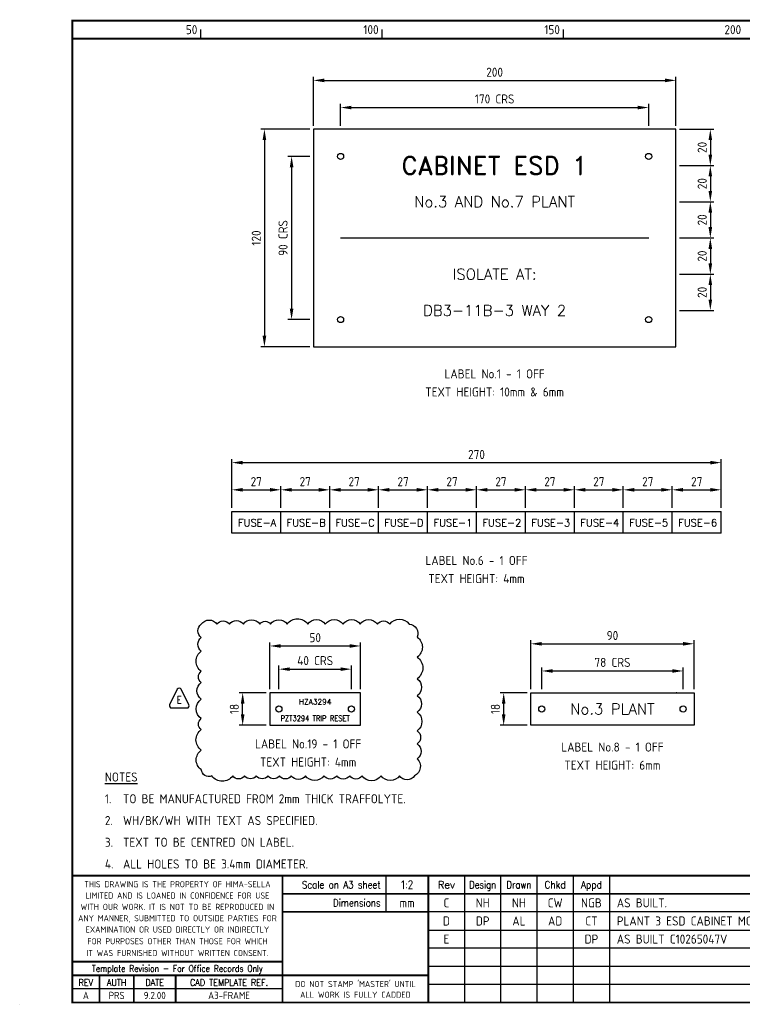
# Model space of a CAD drawing. Extents: x 0 to 817, y 0 to 551.
# Tile 1 of 2: x 0 to 399, y 0 to 544. Entities that reach past the tile are written whole.
import ezdxf
from ezdxf.enums import TextEntityAlignment as Align

# ---------------------------------------------------------------- set-up
doc = ezdxf.new("R2010")
doc.units = 0
doc.header["$LTSCALE"] = 0.25
doc.header["$MEASUREMENT"] = 0
doc.header["$PDSIZE"] = 1
doc.layers.get('0').update_dxf_attribs({"color": 41, "linetype": 'CONTINUOUS'})
doc.layers.get('DEFPOINTS').update_dxf_attribs({"linetype": 'CONTINUOUS'})
for name, color, linetype in [('00-DRG_FRAME', 12, 'CONTINUOUS'), ('03-DIM', 3, 'CONTINUOUS'), ('Text', 2, 'CONTINUOUS')]:
    doc.layers.add(name, color=color, linetype=linetype)
doc.styles.add('ISO', font='iso.shx')
doc.styles.add('ROMAND', font='ROMAND')
doc.styles.add('ROMANS', font='romans.shx', dxfattribs={"width": 0.8})
doc.dimstyles.get("Standard").update_dxf_attribs({"dimtxt": 0.18, "dimasz": 0.18, "dimexe": 0.18, "dimexo": 0.0625, "dimgap": 0.09, "dimtad": 0, "dimtih": 1, "dimtoh": 1, "dimdec": 4, "dimzin": 0, "dimdsep": 46, "dimtxsty": 'STANDARD', "dimcen": 0.09, "dimadec": 0, "dimazin": 0, "dimtfac": 1, "dimtdec": 4, "dimtofl": 0, "dimtmove": 0, "dimatfit": 3, "dimfxl": 1, "dimtolj": 1, "dimtzin": 0, "dimarcsym": 0})

# ---------------------------------------------------------------- blocks, each defined once
blk = doc.blocks.new('A3-REVA')
at = {"style": 'ISO'}
for tag, p in [('DESIGNED', (292, 31.75)), ('A', (117.7, 26.75)), ('DES', (127.7, 26.75)), ('DRN', (137.7, 26.75)), ('CHKD', (147.7, 26.75)), ('APPD', (157.7, 26.75)), ('DATE', (258, 26.75)), ('DRAWN', (292, 26.75)), ('CHECKED', (292, 21.75)), ('APPD', (292, 16.75)), ('DATE', (292, 11.75))]:
    blk.add_attdef(tag, text='', height=2.5, dxfattribs=at).set_placement(p, align=Align.CENTER)
blk.add_attdef('DESCRIPTION', (164.7, 26.75), '', height=2.5, dxfattribs=at)
blk = doc.blocks.new('A3-REVB')
at = {"style": 'ISO'}
for tag, p in [('B', (117.7, 21.75)), ('DES', (127.7, 21.75)), ('DRN', (137.7, 21.75)), ('CHKD', (147.7, 21.75)), ('APPD', (157.7, 21.75)), ('DATE', (258, 21.75))]:
    blk.add_attdef(tag, text='', height=2.5, dxfattribs=at).set_placement(p, align=Align.CENTER)
blk.add_attdef('DESCRIPTION', (164.7, 21.75), '', height=2.5, dxfattribs=at)
blk = doc.blocks.new('A3-CONTRACT')
at = {"style": 'ISO'}
for tag, height, p in [('SCALE', 2.5, (106.86, 31.75)), ('DIMS', 2.5, (106.86, 26.75)), ('CONTRACT', 5, (342, 3)), ('CAD-REF', 2.5, (282, 1.75))]:
    blk.add_attdef(tag, text='', height=height, dxfattribs=at).set_placement(p, align=Align.CENTER)
for tag, p in [('TITLE_2', (303.75, 16.75)), ('TITLE_3', (303.5, 11.75))]:
    blk.add_attdef(tag, p, '', height=2.5, dxfattribs=at)
blk = doc.blocks.new('*D11')
at = {"lineweight": -2, "transparency": 16777216}
for p, q in [((162, 485), (162, 512)), ((362, 485), (362, 512)), ((168, 510), (356, 510))]:
    blk.add_line(p, q, dxfattribs=at)
at = {"transparency": 16777216}
for points in [[(168, 511), (168, 509), (162, 510)], [(356, 511), (356, 509), (362, 510)]]:
    blk.add_solid(points, dxfattribs=at)
at = {"layer": 'DEFPOINTS', "color": 0, "transparency": 16777216}
for p in [(362, 510), (162, 483), (362, 483)]:
    blk.add_point(p, dxfattribs=at)
at = {"color": 2, "transparency": 16777216, "insert": (262, 514.5), "char_height": 5, "attachment_point": 5, "style": 'ISO'}
blk.add_mtext('\\A1;200', dxfattribs=at)
blk = doc.blocks.new('*D12')
at = {"lineweight": -2, "transparency": 16777216}
for p, q in [((160, 483), (133, 483)), ((135, 477), (135, 369)), ((160, 363), (133, 363))]:
    blk.add_line(p, q, dxfattribs=at)
at = {"transparency": 16777216}
for points in [[(134, 477), (136, 477), (135, 483)], [(134, 369), (136, 369), (135, 363)]]:
    blk.add_solid(points, dxfattribs=at)
at = {"layer": 'DEFPOINTS', "color": 0, "transparency": 16777216}
for p in [(162, 483), (135, 363), (162, 363)]:
    blk.add_point(p, dxfattribs=at)
at = {"color": 2, "transparency": 16777216, "insert": (130.5, 423), "char_height": 5, "attachment_point": 5, "rotation": 90, "style": 'ISO'}
blk.add_mtext('\\A1;120', dxfattribs=at)
blk = doc.blocks.new('*D13')
at = {"lineweight": -2, "transparency": 16777216}
for p, q in [((177, 485), (177, 497)), ((183, 495), (341, 495)), ((347, 485), (347, 497))]:
    blk.add_line(p, q, dxfattribs=at)
at = {"transparency": 16777216}
for points in [[(183, 496), (183, 494), (177, 495)], [(341, 496), (341, 494), (347, 495)]]:
    blk.add_solid(points, dxfattribs=at)
at = {"layer": 'DEFPOINTS', "color": 0, "transparency": 16777216}
for p in [(347, 495), (177, 483), (347, 483)]:
    blk.add_point(p, dxfattribs=at)
at = {"color": 2, "transparency": 16777216, "insert": (262, 499.73), "char_height": 5, "attachment_point": 5, "style": 'ISO'}
blk.add_mtext('\\A1;170 CRS', dxfattribs=at)
blk = doc.blocks.new('*D14')
at = {"lineweight": -2, "transparency": 16777216}
for p, q in [((160, 468), (148, 468)), ((150, 462), (150, 384)), ((160, 378), (148, 378))]:
    blk.add_line(p, q, dxfattribs=at)
at = {"transparency": 16777216}
for points in [[(149, 462), (151, 462), (150, 468)], [(149, 384), (151, 384), (150, 378)]]:
    blk.add_solid(points, dxfattribs=at)
at = {"layer": 'DEFPOINTS', "color": 0, "transparency": 16777216}
for p in [(162, 468), (150, 378), (162, 378)]:
    blk.add_point(p, dxfattribs=at)
at = {"color": 2, "transparency": 16777216, "insert": (145.27, 423), "char_height": 5, "attachment_point": 5, "rotation": 90, "style": 'ISO'}
blk.add_mtext('\\A1;90 CRS', dxfattribs=at)
blk = doc.blocks.new('*D28')
at = {"lineweight": -2, "transparency": 16777216}
for p, q in [((306, 274), (306, 286)), ((312, 284), (327, 284)), ((333, 274), (333, 286))]:
    blk.add_line(p, q, dxfattribs=at)
at = {"transparency": 16777216}
for points in [[(312, 285), (312, 283), (306, 284)], [(327, 285), (327, 283), (333, 284)]]:
    blk.add_solid(points, dxfattribs=at)
at = {"layer": 'DEFPOINTS', "color": 0, "transparency": 16777216}
for p in [(333, 284), (306, 272), (333, 272)]:
    blk.add_point(p, dxfattribs=at)
at = {"color": 2, "transparency": 16777216, "insert": (319.5, 288.5), "char_height": 5, "attachment_point": 5, "style": 'ISO'}
blk.add_mtext('\\A1;27', dxfattribs=at)
blk = doc.blocks.new('*D30')
at = {"lineweight": -2, "transparency": 16777216}
for p, q in [((117, 274), (117, 301)), ((123, 299), (381, 299)), ((387, 274), (387, 301))]:
    blk.add_line(p, q, dxfattribs=at)
at = {"transparency": 16777216}
for points in [[(123, 300), (123, 298), (117, 299)], [(381, 300), (381, 298), (387, 299)]]:
    blk.add_solid(points, dxfattribs=at)
at = {"layer": 'DEFPOINTS', "color": 0, "transparency": 16777216}
for p in [(387, 299), (117, 272), (387, 272)]:
    blk.add_point(p, dxfattribs=at)
at = {"color": 2, "transparency": 16777216, "insert": (252, 303.5), "char_height": 5, "attachment_point": 5, "style": 'ISO'}
blk.add_mtext('\\A1;270', dxfattribs=at)
blk = doc.blocks.new('*D32')
at = {"lineweight": -2, "transparency": 16777216}
for p, q in [((171, 274), (171, 286)), ((177, 284), (192, 284)), ((198, 274), (198, 286))]:
    blk.add_line(p, q, dxfattribs=at)
at = {"transparency": 16777216}
for points in [[(177, 285), (177, 283), (171, 284)], [(192, 285), (192, 283), (198, 284)]]:
    blk.add_solid(points, dxfattribs=at)
at = {"layer": 'DEFPOINTS', "color": 0, "transparency": 16777216}
for p in [(198, 284), (171, 272), (198, 272)]:
    blk.add_point(p, dxfattribs=at)
at = {"color": 2, "transparency": 16777216, "insert": (184.5, 288.5), "char_height": 5, "attachment_point": 5, "style": 'ISO'}
blk.add_mtext('\\A1;27', dxfattribs=at)
blk = doc.blocks.new('*D35')
at = {"lineweight": -2, "transparency": 16777216}
for p, q in [((117, 274), (117, 286)), ((123, 284), (138, 284)), ((144, 274), (144, 286))]:
    blk.add_line(p, q, dxfattribs=at)
at = {"transparency": 16777216}
for points in [[(123, 285), (123, 283), (117, 284)], [(138, 285), (138, 283), (144, 284)]]:
    blk.add_solid(points, dxfattribs=at)
at = {"layer": 'DEFPOINTS', "color": 0, "transparency": 16777216}
for p in [(144, 284), (117, 272), (144, 272)]:
    blk.add_point(p, dxfattribs=at)
at = {"color": 2, "transparency": 16777216, "insert": (130.5, 288.5), "char_height": 5, "attachment_point": 5, "style": 'ISO'}
blk.add_mtext('\\A1;27', dxfattribs=at)
blk = doc.blocks.new('*D36')
at = {"lineweight": -2, "transparency": 16777216}
for p, q in [((144, 274), (144, 286)), ((150, 284), (165, 284)), ((171, 274), (171, 286))]:
    blk.add_line(p, q, dxfattribs=at)
at = {"transparency": 16777216}
for points in [[(150, 285), (150, 283), (144, 284)], [(165, 285), (165, 283), (171, 284)]]:
    blk.add_solid(points, dxfattribs=at)
at = {"layer": 'DEFPOINTS', "color": 0, "transparency": 16777216}
for p in [(171, 284), (144, 272), (171, 272)]:
    blk.add_point(p, dxfattribs=at)
at = {"color": 2, "transparency": 16777216, "insert": (157.5, 288.5), "char_height": 5, "attachment_point": 5, "style": 'ISO'}
blk.add_mtext('\\A1;27', dxfattribs=at)
blk = doc.blocks.new('*D41')
at = {"lineweight": -2, "transparency": 16777216}
for p, q in [((225, 274), (225, 286)), ((231, 284), (246, 284)), ((252, 274), (252, 286))]:
    blk.add_line(p, q, dxfattribs=at)
at = {"transparency": 16777216}
for points in [[(231, 285), (231, 283), (225, 284)], [(246, 285), (246, 283), (252, 284)]]:
    blk.add_solid(points, dxfattribs=at)
at = {"layer": 'DEFPOINTS', "color": 0, "transparency": 16777216}
for p in [(252, 284), (225, 272), (252, 272)]:
    blk.add_point(p, dxfattribs=at)
at = {"color": 2, "transparency": 16777216, "insert": (238.5, 288.5), "char_height": 5, "attachment_point": 5, "style": 'ISO'}
blk.add_mtext('\\A1;27', dxfattribs=at)
blk = doc.blocks.new('*D42')
at = {"lineweight": -2, "transparency": 16777216}
for p, q in [((198, 274), (198, 286)), ((204, 284), (219, 284)), ((225, 274), (225, 286))]:
    blk.add_line(p, q, dxfattribs=at)
at = {"transparency": 16777216}
for points in [[(204, 285), (204, 283), (198, 284)], [(219, 285), (219, 283), (225, 284)]]:
    blk.add_solid(points, dxfattribs=at)
at = {"layer": 'DEFPOINTS', "color": 0, "transparency": 16777216}
for p in [(225, 284), (198, 272), (225, 272)]:
    blk.add_point(p, dxfattribs=at)
at = {"color": 2, "transparency": 16777216, "insert": (211.5, 288.5), "char_height": 5, "attachment_point": 5, "style": 'ISO'}
blk.add_mtext('\\A1;27', dxfattribs=at)
blk = doc.blocks.new('*D43')
at = {"lineweight": -2, "transparency": 16777216}
for p, q in [((279, 274), (279, 286)), ((285, 284), (300, 284)), ((306, 274), (306, 286))]:
    blk.add_line(p, q, dxfattribs=at)
at = {"transparency": 16777216}
for points in [[(285, 285), (285, 283), (279, 284)], [(300, 285), (300, 283), (306, 284)]]:
    blk.add_solid(points, dxfattribs=at)
at = {"layer": 'DEFPOINTS', "color": 0, "transparency": 16777216}
for p in [(306, 284), (279, 272), (306, 272)]:
    blk.add_point(p, dxfattribs=at)
at = {"color": 2, "transparency": 16777216, "insert": (292.5, 288.5), "char_height": 5, "attachment_point": 5, "style": 'ISO'}
blk.add_mtext('\\A1;27', dxfattribs=at)
blk = doc.blocks.new('*D44')
at = {"lineweight": -2, "transparency": 16777216}
for p, q in [((252, 274), (252, 286)), ((258, 284), (273, 284)), ((279, 274), (279, 286))]:
    blk.add_line(p, q, dxfattribs=at)
at = {"transparency": 16777216}
for points in [[(258, 285), (258, 283), (252, 284)], [(273, 285), (273, 283), (279, 284)]]:
    blk.add_solid(points, dxfattribs=at)
at = {"layer": 'DEFPOINTS', "color": 0, "transparency": 16777216}
for p in [(279, 284), (252, 272), (279, 272)]:
    blk.add_point(p, dxfattribs=at)
at = {"color": 2, "transparency": 16777216, "insert": (265.5, 288.5), "char_height": 5, "attachment_point": 5, "style": 'ISO'}
blk.add_mtext('\\A1;27', dxfattribs=at)
blk = doc.blocks.new('*D47')
at = {"lineweight": -2, "transparency": 16777216}
for p, q in [((360, 274), (360, 286)), ((366, 284), (381, 284)), ((387, 274), (387, 286))]:
    blk.add_line(p, q, dxfattribs=at)
at = {"transparency": 16777216}
for points in [[(366, 285), (366, 283), (360, 284)], [(381, 285), (381, 283), (387, 284)]]:
    blk.add_solid(points, dxfattribs=at)
at = {"layer": 'DEFPOINTS', "color": 0, "transparency": 16777216}
for p in [(387, 284), (360, 272), (387, 272)]:
    blk.add_point(p, dxfattribs=at)
at = {"color": 2, "transparency": 16777216, "insert": (373.5, 288.5), "char_height": 5, "attachment_point": 5, "style": 'ISO'}
blk.add_mtext('\\A1;27', dxfattribs=at)
blk = doc.blocks.new('*D48')
at = {"lineweight": -2, "transparency": 16777216}
for p, q in [((333, 274), (333, 286)), ((339, 284), (354, 284)), ((360, 274), (360, 286))]:
    blk.add_line(p, q, dxfattribs=at)
at = {"transparency": 16777216}
for points in [[(339, 285), (339, 283), (333, 284)], [(354, 285), (354, 283), (360, 284)]]:
    blk.add_solid(points, dxfattribs=at)
at = {"layer": 'DEFPOINTS', "color": 0, "transparency": 16777216}
for p in [(360, 284), (333, 272), (360, 272)]:
    blk.add_point(p, dxfattribs=at)
at = {"color": 2, "transparency": 16777216, "insert": (346.5, 288.5), "char_height": 5, "attachment_point": 5, "style": 'ISO'}
blk.add_mtext('\\A1;27', dxfattribs=at)
blk = doc.blocks.new('*D49')
at = {"lineweight": -2, "transparency": 16777216}
for p, q in [((364, 483), (383, 483)), ((381, 477), (381, 469)), ((364, 463), (383, 463))]:
    blk.add_line(p, q, dxfattribs=at)
at = {"transparency": 16777216}
for points in [[(380, 477), (382, 477), (381, 483)], [(380, 469), (382, 469), (381, 463)]]:
    blk.add_solid(points, dxfattribs=at)
at = {"layer": 'DEFPOINTS', "color": 0, "transparency": 16777216}
for p in [(362, 483), (362, 463), (381, 463)]:
    blk.add_point(p, dxfattribs=at)
at = {"color": 2, "transparency": 16777216, "insert": (376.5, 473), "char_height": 5, "attachment_point": 5, "rotation": 90, "style": 'ISO'}
blk.add_mtext('\\A1;20', dxfattribs=at)
blk = doc.blocks.new('*D50')
at = {"lineweight": -2, "transparency": 16777216}
for p, q in [((364, 463), (383, 463)), ((381, 457), (381, 449)), ((364, 443), (383, 443))]:
    blk.add_line(p, q, dxfattribs=at)
at = {"transparency": 16777216}
for points in [[(380, 457), (382, 457), (381, 463)], [(380, 449), (382, 449), (381, 443)]]:
    blk.add_solid(points, dxfattribs=at)
at = {"layer": 'DEFPOINTS', "color": 0, "transparency": 16777216}
for p in [(362, 463), (362, 443), (381, 443)]:
    blk.add_point(p, dxfattribs=at)
at = {"color": 2, "transparency": 16777216, "insert": (376.5, 453), "char_height": 5, "attachment_point": 5, "rotation": 90, "style": 'ISO'}
blk.add_mtext('\\A1;20', dxfattribs=at)
blk = doc.blocks.new('*D51')
at = {"lineweight": -2, "transparency": 16777216}
for p, q in [((364, 443), (383, 443)), ((381, 437), (381, 429)), ((364, 423), (383, 423))]:
    blk.add_line(p, q, dxfattribs=at)
at = {"transparency": 16777216}
for points in [[(380, 437), (382, 437), (381, 443)], [(380, 429), (382, 429), (381, 423)]]:
    blk.add_solid(points, dxfattribs=at)
at = {"layer": 'DEFPOINTS', "color": 0, "transparency": 16777216}
for p in [(362, 443), (362, 423), (381, 423)]:
    blk.add_point(p, dxfattribs=at)
at = {"color": 2, "transparency": 16777216, "insert": (376.5, 433), "char_height": 5, "attachment_point": 5, "rotation": 90, "style": 'ISO'}
blk.add_mtext('\\A1;20', dxfattribs=at)
blk = doc.blocks.new('*D52')
at = {"lineweight": -2, "transparency": 16777216}
for p, q in [((364, 423), (383, 423)), ((381, 417), (381, 409)), ((364, 403), (383, 403))]:
    blk.add_line(p, q, dxfattribs=at)
at = {"transparency": 16777216}
for points in [[(380, 417), (382, 417), (381, 423)], [(380, 409), (382, 409), (381, 403)]]:
    blk.add_solid(points, dxfattribs=at)
at = {"layer": 'DEFPOINTS', "color": 0, "transparency": 16777216}
for p in [(362, 423), (362, 403), (381, 403)]:
    blk.add_point(p, dxfattribs=at)
at = {"color": 2, "transparency": 16777216, "insert": (376.5, 413), "char_height": 5, "attachment_point": 5, "rotation": 90, "style": 'ISO'}
blk.add_mtext('\\A1;20', dxfattribs=at)
blk = doc.blocks.new('*D53')
at = {"lineweight": -2, "transparency": 16777216}
for p, q in [((364, 403), (383, 403)), ((381, 397), (381, 389)), ((364, 383), (383, 383))]:
    blk.add_line(p, q, dxfattribs=at)
at = {"transparency": 16777216}
for points in [[(380, 397), (382, 397), (381, 403)], [(380, 389), (382, 389), (381, 383)]]:
    blk.add_solid(points, dxfattribs=at)
at = {"layer": 'DEFPOINTS', "color": 0, "transparency": 16777216}
for p in [(362, 403), (362, 383), (381, 383)]:
    blk.add_point(p, dxfattribs=at)
at = {"color": 2, "transparency": 16777216, "insert": (376.5, 393), "char_height": 5, "attachment_point": 5, "rotation": 90, "style": 'ISO'}
blk.add_mtext('\\A1;20', dxfattribs=at)
blk = doc.blocks.new('*D54')
at = {"lineweight": -2, "transparency": 16777216}
for p, q in [((280, 172), (265, 172)), ((267, 160), (267, 166)), ((280, 154), (265, 154))]:
    blk.add_line(p, q, dxfattribs=at)
at = {"transparency": 16777216}
for points in [[(266, 166), (268, 166), (267, 172)], [(266, 160), (268, 160), (267, 154)]]:
    blk.add_solid(points, dxfattribs=at)
at = {"layer": 'DEFPOINTS', "color": 0, "transparency": 16777216}
for p in [(267, 172), (282, 172), (282, 154)]:
    blk.add_point(p, dxfattribs=at)
at = {"color": 2, "transparency": 16777216, "insert": (262.41, 163), "char_height": 5, "attachment_point": 5, "rotation": 90, "style": 'ISO'}
blk.add_mtext('\\A1;18', dxfattribs=at)
blk = doc.blocks.new('*D55')
at = {"lineweight": -2, "transparency": 16777216}
for p, q in [((288, 174), (288, 186)), ((366, 174), (366, 186)), ((294, 184), (360, 184))]:
    blk.add_line(p, q, dxfattribs=at)
at = {"transparency": 16777216}
for points in [[(294, 185), (294, 183), (288, 184)], [(360, 185), (360, 183), (366, 184)]]:
    blk.add_solid(points, dxfattribs=at)
at = {"layer": 'DEFPOINTS', "color": 0, "transparency": 16777216}
for p in [(366, 184), (288, 172), (366, 172)]:
    blk.add_point(p, dxfattribs=at)
at = {"color": 2, "transparency": 16777216, "insert": (327, 188.73), "char_height": 5, "attachment_point": 5, "style": 'ISO'}
blk.add_mtext('\\A1;78 CRS', dxfattribs=at)
blk = doc.blocks.new('*D56')
at = {"lineweight": -2, "transparency": 16777216}
for p, q in [((282, 174), (282, 201)), ((288, 199), (366, 199)), ((372, 174), (372, 201))]:
    blk.add_line(p, q, dxfattribs=at)
at = {"transparency": 16777216}
for points in [[(288, 200), (288, 198), (282, 199)], [(366, 200), (366, 198), (372, 199)]]:
    blk.add_solid(points, dxfattribs=at)
at = {"layer": 'DEFPOINTS', "color": 0, "transparency": 16777216}
for p in [(372, 199), (282, 172), (372, 172)]:
    blk.add_point(p, dxfattribs=at)
at = {"color": 2, "transparency": 16777216, "insert": (327, 203.56), "char_height": 5, "attachment_point": 5, "style": 'ISO'}
blk.add_mtext('\\A1;90', dxfattribs=at)
blk = doc.blocks.new('*D64')
at = {"lineweight": -2, "transparency": 16777216}
for p, q in [((143, 174), (143, 187)), ((149, 185), (177, 185)), ((183, 174), (183, 187))]:
    blk.add_line(p, q, dxfattribs=at)
at = {"transparency": 16777216}
for points in [[(149, 186), (149, 184), (143, 185)], [(177, 186), (177, 184), (183, 185)]]:
    blk.add_solid(points, dxfattribs=at)
at = {"layer": 'DEFPOINTS', "color": 0, "transparency": 16777216}
for p in [(183, 185), (143, 172), (183, 172)]:
    blk.add_point(p, dxfattribs=at)
at = {"color": 2, "transparency": 16777216, "insert": (163, 189.73), "char_height": 5, "attachment_point": 5, "style": 'ISO'}
blk.add_mtext('\\A1;40 CRS', dxfattribs=at)
blk = doc.blocks.new('*D66')
at = {"lineweight": -2, "transparency": 16777216}
for p, q in [((136, 172), (121, 172)), ((123, 160), (123, 166)), ((136, 154), (121, 154))]:
    blk.add_line(p, q, dxfattribs=at)
at = {"transparency": 16777216}
for points in [[(122, 166), (124, 166), (123, 172)], [(122, 160), (124, 160), (123, 154)]]:
    blk.add_solid(points, dxfattribs=at)
at = {"layer": 'DEFPOINTS', "color": 0, "transparency": 16777216}
for p in [(123, 172), (138, 172), (138, 154)]:
    blk.add_point(p, dxfattribs=at)
at = {"color": 2, "transparency": 16777216, "insert": (118.41, 163), "char_height": 5, "attachment_point": 5, "rotation": 90, "style": 'ISO'}
blk.add_mtext('\\A1;18', dxfattribs=at)
blk = doc.blocks.new('*D67')
at = {"lineweight": -2, "transparency": 16777216}
for p, q in [((138, 174), (138, 199.8)), ((144, 197.8), (182, 197.8)), ((188, 174), (188, 199.8))]:
    blk.add_line(p, q, dxfattribs=at)
at = {"transparency": 16777216}
for points in [[(144, 198.8), (144, 196.8), (138, 197.8)], [(182, 198.8), (182, 196.8), (188, 197.8)]]:
    blk.add_solid(points, dxfattribs=at)
at = {"layer": 'DEFPOINTS', "color": 0, "transparency": 16777216}
for p in [(188, 197.8), (138, 172), (188, 172)]:
    blk.add_point(p, dxfattribs=at)
at = {"color": 2, "transparency": 16777216, "insert": (163, 202.37), "char_height": 5, "attachment_point": 5, "style": 'ISO'}
blk.add_mtext('\\A1;50', dxfattribs=at)
blk = doc.blocks.new('*U70')
at = {"color": 6}
for p, q in [((-1.12, -0.07), (-5.35, -8.57)), ((5.35, -8.57), (1.12, -0.07)), ((-4.23, -10.37), (4.23, -10.37))]:
    blk.add_line(p, q, dxfattribs=at)
for centre, start, end in [((0, -0.63), 26.5651, 153.4349), ((-4.23, -9.12), 153.4349, 270), ((4.23, -9.12), 270, 26.5651)]:
    blk.add_arc(centre, 1.25, start, end, dxfattribs=at)
at = {"layer": 'Text', "style": 'ROMANS', "width": 0.8}
blk.add_attdef('REV', text='', height=4, dxfattribs=at).set_placement((0, -5.92), align=Align.MIDDLE_CENTER)

msp = doc.modelspace()

# ---------------------------------------------------------------- linework, layer by layer
at = {"color": 0}
for p, q in [((177, 423), (347, 423)), ((117, 272), (387, 272)), ((117, 260), (117, 272)), ((144, 260), (144, 272)), ((171, 260), (171, 272)), ((198, 260), (198, 272)), ((225, 260), (225, 272)), ((252, 260), (252, 272)), ((279, 260), (279, 272)), ((306, 260), (306, 272)), ((333, 260), (333, 272)), ((360, 260), (360, 272)), ((387, 260), (387, 272)), ((387, 260), (117, 260))]:
    msp.add_line(p, q, dxfattribs=at)
for points in [[(162, 363), (362, 363), (362, 483), (162, 483)], [(138, 154), (188, 154), (188, 172), (138, 172)], [(282, 154), (282, 172), (372, 172), (372, 154)]]:
    msp.add_lwpolyline(points, close=True, dxfattribs=at)
for centre in [(177, 468), (347, 468), (177, 378), (347, 378), (143, 163), (183, 163), (288, 163), (366, 163)]:
    msp.add_circle(centre, 1.7, dxfattribs=at)
msp.add_point((362.3, 172), dxfattribs=at)
at = {"layer": '00-DRG_FRAME'}
for p, q in [((100, 533), (100, 538)), ((200, 533), (200, 538)), ((300, 533), (300, 538)), ((202.02303, 71), (202.02303, 51)), ((245.4, 71), (245.4, 1)), ((265.4, 1), (265.4, 71)), ((285.4, 1), (285.4, 71)), ((305.4, 71), (305.4, 1)), ((325.4, 71), (325.4, 1)), ((604, 51), (225.4, 51)), ((225.4, 41), (604, 41)), ((604, 31), (225.4, 31)), ((225.4, 21), (530, 21)), ((604, 11), (225.4, 11)), ((145, 8.5), (29, 8.5)), ((0, 0), (0, 0.05))]:
    msp.add_line(p, q, dxfattribs=at)
at = {"layer": '00-DRG_FRAME', "const_width": 1}
msp.add_lwpolyline([(29, 1), (809, 1), (809, 543), (29, 543)], close=True, dxfattribs=at)
for points in [[(29, 533), (809, 533)], [(809, 71), (29, 71)], [(145, 1), (145, 71)], [(225.4, 1), (225.4, 71)], [(530, 61), (145, 61)], [(225.4, 51), (145, 51)], [(29, 23.5), (145, 23.5)], [(29, 16), (145, 16)], [(44, 1), (44, 16)], [(63, 1), (63, 16)], [(86, 1), (86, 16)], [(225.4, 16), (145, 16)]]:
    msp.add_lwpolyline(points, dxfattribs=at)
at = {"layer": '03-DIM'}
msp.add_lwpolyline([(100.18952, 209.87227, -0.52056705), (108.77138, 209.87227, -0.52056705), (115.69152, 209.87227, -0.52056705), (123.38145, 209.87227, -0.52056705), (132.41725, 209.87227, -0.52056705), (138.42384, 209.87227, -0.52056705), (147.57078, 209.87227, -0.52056705), (158.90078, 209.87227, -0.52056705), (168.58351, 209.87227, -0.52056705), (178.36695, 209.87227, -0.52056705), (187.77813, 209.87227, -0.52056705), (197.29477, 209.87227, -0.52056705), (204.19348, 209.87227, -0.52056705), (214.85549, 209.87227, -0.52056705), (219.27566, 202.66287, -0.52056705), (219.27566, 191.66302, -0.52056705), (219.27566, 179.72509, -0.52056705), (219.27566, 170.35347, -0.52056705), (219.27566, 161.2133, -0.52056705), (219.27566, 151.02848, -0.52056705), (219.27566, 143.70733, -0.52056705), (219.27566, 135.57006, -0.52056705), (217.80982, 126.1309, -0.52056705), (209.52991, 126.1309, -0.52056705), (199.38464, 126.1309, -0.52056705), (188.88066, 126.1309, -0.52056705), (182.09767, 126.1309, -0.52056705), (174.87651, 126.1309, -0.52056705), (167.81794, 126.1309, -0.52056705), (157.65931, 126.1309, -0.52056705), (149.83992, 126.1309, -0.52056705), (143.27868, 126.1309, -0.52056705), (136.93553, 126.1309, -0.52056705), (130.50192, 126.1309, -0.52056705), (124.02235, 126.1309, -0.52056705), (117.51074, 126.1309, -0.52056705), (105.97145, 126.1309, -0.52056705), (100.18952, 129.53272, -0.52056705), (100.18952, 140.30569, -0.52056705), (100.18952, 151.63001, -0.52056705), (100.18952, 157.68055, -0.52056705), (100.18952, 168.40042, -0.52056705), (100.18952, 177.60047, -0.52056705), (100.18952, 183.80024, -0.52056705), (100.18952, 194.96855, -0.52056705), (100.18952, 202.45743, -0.52056705)], format="xyb", close=True, dxfattribs=at)

# ---------------------------------------------------------------- block references
at = {"color": 0}
ref = msp.add_blockref('A3-CONTRACT', (0, 0), dxfattribs=dict(at, xscale=2, yscale=2, zscale=2))
ref.add_attrib('SCALE', '1:2', dxfattribs={"height": 5, "style": 'ISO'}).set_placement((213.72, 63.5), align=Align.CENTER)
ref.add_attrib('DIMS', 'mm', dxfattribs={"height": 5, "style": 'ISO'}).set_placement((213.72, 53.5), align=Align.CENTER)
ref.add_attrib('CAD-REF', '10265-P3-032#NH01', dxfattribs={"height": 5, "style": 'ISO'}).set_placement((566, 3.5), align=Align.CENTER)
ref.add_attrib('TITLE_2', 'ICI SYNETIX ESD SYSTEM - No.3 AND No.7 PLANTS', (607.5, 33.5), dxfattribs={"height": 5, "style": 'ISO'})
ref.add_attrib('TITLE_3', 'FISHER-ROSEMOUNT - P.O. No. 99003994', (607, 23.5), dxfattribs={"height": 5, "style": 'ISO'})
ref.add_attrib('CONTRACT', 'C10265H/P3', dxfattribs={"height": 10, "style": 'ISO'}).set_placement((684, 6), align=Align.CENTER)
ref = msp.add_blockref('A3-REVA', (0, 0), dxfattribs=dict(at, xscale=2, yscale=2, zscale=2))
ref.add_attrib('DATE', '13.04.00', dxfattribs={"height": 5, "style": 'ISO'}).set_placement((584, 23.5), align=Align.CENTER)
ref.add_attrib('APPD', 'NGB', dxfattribs={"height": 5, "style": 'ISO'}).set_placement((584, 33.5), align=Align.CENTER)
ref.add_attrib('DESIGNED', 'NH', dxfattribs={"height": 5, "style": 'ISO'}).set_placement((584, 63.5), align=Align.CENTER)
ref.add_attrib('DRAWN', 'NH', dxfattribs={"height": 5, "style": 'ISO'}).set_placement((584, 53.5), align=Align.CENTER)
ref.add_attrib('CHECKED', 'CW', dxfattribs={"height": 5, "style": 'ISO'}).set_placement((584, 43.5), align=Align.CENTER)
ref.add_attrib('A', 'C', dxfattribs={"height": 5, "style": 'ISO'}).set_placement((235.4, 53.5), align=Align.CENTER)
ref.add_attrib('DES', 'NH', dxfattribs={"height": 5, "style": 'ISO'}).set_placement((255.4, 53.5), align=Align.CENTER)
ref.add_attrib('DRN', 'NH', dxfattribs={"height": 5, "style": 'ISO'}).set_placement((275.4, 53.5), align=Align.CENTER)
ref.add_attrib('CHKD', 'CW', dxfattribs={"height": 5, "style": 'ISO'}).set_placement((295.4, 53.5), align=Align.CENTER)
ref.add_attrib('APPD', 'NGB', dxfattribs={"height": 5, "style": 'ISO'}).set_placement((315.4, 53.5), align=Align.CENTER)
ref.add_attrib('DESCRIPTION', 'AS BUILT.', (329.4, 53.5), dxfattribs={"height": 5, "style": 'ISO'})
ref.add_attrib('DATE', '06.06.00', dxfattribs={"height": 5, "style": 'ISO'}).set_placement((515, 53.5), align=Align.CENTER)
ref = msp.add_blockref('A3-REVB', (0, 0), dxfattribs=dict(at, xscale=2, yscale=2, zscale=2))
ref.add_attrib('B', 'D', dxfattribs={"height": 5, "style": 'ISO'}).set_placement((235.4, 43.5), align=Align.CENTER)
ref.add_attrib('DES', 'DP', dxfattribs={"height": 5, "style": 'ISO'}).set_placement((255.4, 43.5), align=Align.CENTER)
ref.add_attrib('DRN', 'AL', dxfattribs={"height": 5, "style": 'ISO'}).set_placement((275.4, 43.5), align=Align.CENTER)
ref.add_attrib('CHKD', 'AD', dxfattribs={"height": 5, "style": 'ISO'}).set_placement((295.4, 43.5), align=Align.CENTER)
ref.add_attrib('APPD', 'CT', dxfattribs={"height": 5, "style": 'ISO'}).set_placement((315.4, 43.5), align=Align.CENTER)
ref.add_attrib('DESCRIPTION', 'PLANT 3 ESD CABINET MODS C10265039V ', (329.4, 43.5), dxfattribs={"height": 5, "style": 'ISO'})
ref.add_attrib('DATE', '09.06.21', dxfattribs={"height": 5, "style": 'ISO'}).set_placement((515, 43.5), align=Align.CENTER)
ref = msp.add_blockref('A3-REVB', (0, -10), dxfattribs=dict(at, xscale=2, yscale=2, zscale=2))
ref.add_attrib('B', 'E', dxfattribs={"height": 5, "style": 'ISO'}).set_placement((235.4, 33.5), align=Align.CENTER)
ref.add_attrib('APPD', 'DP', dxfattribs={"height": 5, "style": 'ISO'}).set_placement((315.4, 33.5), align=Align.CENTER)
ref.add_attrib('DESCRIPTION', 'AS BUILT C10265047V', (329.4, 33.5), dxfattribs={"height": 5, "style": 'ISO'})
ref.add_attrib('DATE', '01.07.25', dxfattribs={"height": 5, "style": 'ISO'}).set_placement((515, 33.5), align=Align.CENTER)
at = {"layer": '03-DIM'}
msp.add_blockref('*U70', (88.02905, 173.94713), dxfattribs=at).add_auto_attribs({'REV': 'E'})

# ---------------------------------------------------------------- texts
at = {"color": 0}
for s, height, style, p in [('CABINET ESD 1', 10, 'ROMAND', (262, 463)), ('No.3 AND No.7 PLANT', 6, 'ROMAND', (262, 443)), ('ISOLATE AT:', 6, 'ROMAND', (262, 403)), ('DB3-11B-3 WAY 2', 6, 'ROMAND', (262, 383)), ('LABEL No.1 - 1 OFF', 5, 'ISO', (262, 348)), ('TEXT HEIGHT: 10mm & 6mm', 5, 'ISO', (262, 338)), ('FUSE-A', 4, 'ROMAND', (131, 265.8)), ('FUSE-B', 4, 'ROMAND', (158, 265.8)), ('FUSE-C', 4, 'ROMAND', (185, 265.8)), ('FUSE-D', 4, 'ROMAND', (212, 265.8)), ('FUSE-1', 4, 'ROMAND', (239, 265.8)), ('FUSE-2', 4, 'ROMAND', (266, 265.8)), ('FUSE-3', 4, 'ROMAND', (293, 265.8)), ('FUSE-4', 4, 'ROMAND', (320, 265.8)), ('FUSE-5', 4, 'ROMAND', (347, 265.8)), ('FUSE-6', 4, 'ROMAND', (374, 265.8)), ('LABEL No.6 - 1 OFF', 5, 'ISO', (252, 245)), ('TEXT HEIGHT: 4mm', 5, 'ISO', (252, 235)), ('HZA3294', 3, 'ROMAND', (163, 167)), ('No.3 PLANT', 6, 'ROMAND', (327, 163)), ('LABEL No.19 - 1 OFF', 5, 'ISO', (159.11871, 143.73329)), ('LABEL No.8 - 1 OFF', 5, 'ISO', (327, 142)), ('TEXT HEIGHT: 4mm', 5, 'ISO', (159.11871, 133.73329)), ('TEXT HEIGHT: 6mm', 5, 'ISO', (327, 132))]:
    msp.add_text(s, height=height, dxfattribs=dict(at, style=style)).set_placement(p, align=Align.MIDDLE)
at = {"color": 0, "style": 'ROMAND', "width": 0.9}
msp.add_text('PZT3294 TRIP RESET', height=3, dxfattribs=at).set_placement((163, 157.88213), align=Align.MIDDLE)
at = {"color": 0, "style": 'ISO'}
for s, p in [('%%UNOTES', (47, 125.45242)), ('1.', (47, 113.45242)), ('TO BE MANUFACTURED FROM 2mm THICK TRAFFOLYTE.', (57, 113.45242)), ('2.', (47, 101.45242)), ('WH/BK/WH WITH TEXT AS SPECIFIED.', (57, 101.45242)), ('3.', (47, 89.45242)), ('TEXT TO BE CENTRED ON LABEL.', (57, 89.45242)), ('4.', (47, 77.45242)), ('ALL HOLES TO BE 3.4mm DIAMETER.', (57, 77.45242))]:
    msp.add_text(s, height=5, dxfattribs=at).set_placement(p, align=Align.MIDDLE_LEFT)
at = {"layer": '00-DRG_FRAME', "style": 'ISO'}
for s, p in [('50', (98, 535.5)), ('100', (198, 535.5)), ('150', (298, 535.5)), ('200', (398, 535.5))]:
    msp.add_text(s, height=5, dxfattribs=at).set_placement(p, align=Align.RIGHT)
at = {"layer": '00-DRG_FRAME', "color": 3, "style": 'ISO'}
for s, width, p in [('THIS DRAWING IS THE PROPERTY OF HIMA-SELLA', 0.9, (87, 66.28868)), ("DO NOT STAMP 'MASTER' UNTIL", 0.95, (185.2, 11.53868))]:
    msp.add_text(s, height=3.4, dxfattribs=dict(at, width=width)).set_placement(p, align=Align.MIDDLE)
at = {"layer": '00-DRG_FRAME', "color": 4, "style": 'ROMAND', "width": 0.87}
for s, p in [('Scale on A3 sheet', (199.07891, 63.99295)), ('Dimensions', (199.07891, 54.01389))]:
    msp.add_text(s, height=4, dxfattribs=at).set_placement(p, align=Align.RIGHT)
at = {"layer": '00-DRG_FRAME', "color": 4, "style": 'ROMAND'}
msp.add_text('Rev', height=4, dxfattribs=at).set_placement((235.4, 64), align=Align.CENTER)
for s, width, p in [('Design', 0.85, (255.4, 64)), ('Drawn', 0.85, (275.4, 64)), ('Chkd', 0.9, (295.4, 64)), ('Appd', 0.9, (315.4, 64))]:
    msp.add_text(s, height=4, dxfattribs=dict(at, width=width)).set_placement(p, align=Align.CENTER)
at = {"layer": '00-DRG_FRAME', "color": 3, "style": 'ISO'}
for s, width, p in [('LIMITED AND IS LOANED IN CONFIDENCE FOR USE', 0.9, (87, 60.03868)), ('WITH OUR WORK. IT IS NOT TO BE REPRODUCED IN', 0.87, (87, 53.77579)), ('ANY MANNER, SUBMITTED TO OUTSIDE PARTIES FOR', 0.87, (87, 47.52579)), ('EXAMINATION OR USED DIRECTLY OR INDIRECTLY', 0.9, (87, 41.27579)), ('FOR PURPOSES OTHER THAN THOSE FOR WHICH', 0.9, (87, 34.81086)), ('IT WAS FURNISHED WITHOUT WRITTEN CONSENT.', 0.9, (87, 28.31086))]:
    msp.add_text(s, height=3.4, dxfattribs=dict(at, width=width)).set_placement(p, align=Align.MIDDLE_CENTER)
at = {"layer": '00-DRG_FRAME', "color": 4, "style": 'ROMAND'}
for s, width, p in [('Template Revision - For Office Records Only', 0.85, (87, 19.25)), ('REV', 0.9, (36.5, 12)), ('AUTH', 0.9, (53.5, 12)), ('DATE', 0.9, (74.5, 12)), ('CAD TEMPLATE REF.', 0.9, (115.5, 12))]:
    msp.add_text(s, height=3.6, dxfattribs=dict(at, width=width)).set_placement(p, align=Align.MIDDLE)
at = {"layer": '00-DRG_FRAME', "color": 41, "style": 'ISO'}
for s, p in [('A', (36.5, 2.9)), ('PRS', (53.5, 2.9)), ('9.2.00', (74.5, 2.9)), ('A3-FRAME', (115.5, 2.9))]:
    msp.add_text(s, height=4, dxfattribs=at).set_placement(p, align=Align.CENTER)
at = {"layer": '00-DRG_FRAME', "color": 3, "style": 'ISO'}
msp.add_text('ALL WORK IS FULLY CADDED', height=3.4, dxfattribs=at).set_placement((185.2, 5.28868), align=Align.MIDDLE_CENTER)

# ---------------------------------------------------------------- dimensions: what is measured, and where the dimension line sits
at = {"color": 0}
for base, p1, p2, text, override, picture, middle in [((362, 510), (162, 483), (362, 483), '200', {"dimscale": 2, "dimtxt": 2.5, "dimasz": 3, "dimexe": 1, "dimexo": 1, "dimgap": 1, "dimtad": 1, "dimtih": 0, "dimtoh": 0, "dimtxsty": 'ISO', "dimclrd": 256, "dimclre": 256, "dimclrt": 2, "dimtmove": 2}, '*D11', (262, 514.50109)), ((347, 495), (177, 483), (347, 483), '170 CRS', {"dimscale": 2, "dimtxt": 2.5, "dimasz": 3, "dimexe": 1, "dimexo": 1, "dimgap": 1, "dimtad": 1, "dimtih": 0, "dimtoh": 0, "dimtxsty": 'ISO', "dimclrd": 256, "dimclre": 256, "dimclrt": 2, "dimtmove": 2}, '*D13', (262, 499.73012)), ((387, 299), (117, 272), (387, 272), '270', {"dimscale": 2, "dimtxt": 2.5, "dimasz": 3, "dimexe": 1, "dimexo": 1, "dimgap": 1, "dimtad": 1, "dimtih": 0, "dimtoh": 0, "dimtxsty": 'ISO', "dimclrd": 256, "dimclre": 256, "dimclrt": 2, "dimtmove": 2}, '*D30', (252, 303.50109)), ((144, 284), (117, 272), (144, 272), '27', {"dimscale": 2, "dimtxt": 2.5, "dimasz": 3, "dimexe": 1, "dimexo": 1, "dimgap": 1, "dimtad": 1, "dimtih": 0, "dimtoh": 0, "dimtxsty": 'ISO', "dimclrd": 256, "dimclre": 256, "dimclrt": 2, "dimatfit": 0}, '*D35', (130.5, 288.5)), ((171, 284), (144, 272), (171, 272), '27', {"dimscale": 2, "dimtxt": 2.5, "dimasz": 3, "dimexe": 1, "dimexo": 1, "dimgap": 1, "dimtad": 1, "dimtih": 0, "dimtoh": 0, "dimtxsty": 'ISO', "dimclrd": 256, "dimclre": 256, "dimclrt": 2, "dimatfit": 0}, '*D36', (157.5, 288.5)), ((198, 284), (171, 272), (198, 272), '27', {"dimscale": 2, "dimtxt": 2.5, "dimasz": 3, "dimexe": 1, "dimexo": 1, "dimgap": 1, "dimtad": 1, "dimtih": 0, "dimtoh": 0, "dimtxsty": 'ISO', "dimclrd": 256, "dimclre": 256, "dimclrt": 2, "dimatfit": 0}, '*D32', (184.5, 288.5)), ((225, 284), (198, 272), (225, 272), '27', {"dimscale": 2, "dimtxt": 2.5, "dimasz": 3, "dimexe": 1, "dimexo": 1, "dimgap": 1, "dimtad": 1, "dimtih": 0, "dimtoh": 0, "dimtxsty": 'ISO', "dimclrd": 256, "dimclre": 256, "dimclrt": 2, "dimatfit": 0}, '*D42', (211.5, 288.5)), ((252, 284), (225, 272), (252, 272), '27', {"dimscale": 2, "dimtxt": 2.5, "dimasz": 3, "dimexe": 1, "dimexo": 1, "dimgap": 1, "dimtad": 1, "dimtih": 0, "dimtoh": 0, "dimtxsty": 'ISO', "dimclrd": 256, "dimclre": 256, "dimclrt": 2, "dimatfit": 0}, '*D41', (238.5, 288.5)), ((279, 284), (252, 272), (279, 272), '27', {"dimscale": 2, "dimtxt": 2.5, "dimasz": 3, "dimexe": 1, "dimexo": 1, "dimgap": 1, "dimtad": 1, "dimtih": 0, "dimtoh": 0, "dimtxsty": 'ISO', "dimclrd": 256, "dimclre": 256, "dimclrt": 2, "dimatfit": 0}, '*D44', (265.5, 288.5)), ((306, 284), (279, 272), (306, 272), '27', {"dimscale": 2, "dimtxt": 2.5, "dimasz": 3, "dimexe": 1, "dimexo": 1, "dimgap": 1, "dimtad": 1, "dimtih": 0, "dimtoh": 0, "dimtxsty": 'ISO', "dimclrd": 256, "dimclre": 256, "dimclrt": 2, "dimatfit": 0}, '*D43', (292.5, 288.5)), ((333, 284), (306, 272), (333, 272), '27', {"dimscale": 2, "dimtxt": 2.5, "dimasz": 3, "dimexe": 1, "dimexo": 1, "dimgap": 1, "dimtad": 1, "dimtih": 0, "dimtoh": 0, "dimtxsty": 'ISO', "dimclrd": 256, "dimclre": 256, "dimclrt": 2, "dimatfit": 0}, '*D28', (319.5, 288.5)), ((360, 284), (333, 272), (360, 272), '27', {"dimscale": 2, "dimtxt": 2.5, "dimasz": 3, "dimexe": 1, "dimexo": 1, "dimgap": 1, "dimtad": 1, "dimtih": 0, "dimtoh": 0, "dimtxsty": 'ISO', "dimclrd": 256, "dimclre": 256, "dimclrt": 2, "dimatfit": 0}, '*D48', (346.5, 288.5)), ((387, 284), (360, 272), (387, 272), '27', {"dimscale": 2, "dimtxt": 2.5, "dimasz": 3, "dimexe": 1, "dimexo": 1, "dimgap": 1, "dimtad": 1, "dimtih": 0, "dimtoh": 0, "dimtxsty": 'ISO', "dimclrd": 256, "dimclre": 256, "dimclrt": 2, "dimatfit": 0}, '*D47', (373.5, 288.5)), ((372, 199), (282, 172), (372, 172), '90', {"dimscale": 2, "dimtxt": 2.5, "dimasz": 3, "dimexe": 1, "dimexo": 1, "dimgap": 1, "dimtad": 1, "dimtih": 0, "dimtoh": 0, "dimtxsty": 'ISO', "dimclrd": 256, "dimclre": 256, "dimclrt": 2, "dimtmove": 2}, '*D56', (327, 203.56398)), ((188, 197.79969), (138, 172), (188, 172), '50', {"dimscale": 2, "dimtxt": 2.5, "dimasz": 3, "dimexe": 1, "dimexo": 1, "dimgap": 1, "dimtad": 1, "dimtih": 0, "dimtoh": 0, "dimtxsty": 'ISO', "dimclrd": 256, "dimclre": 256, "dimclrt": 2, "dimtmove": 2}, '*D67', (163, 202.36804)), ((183, 185), (143, 172), (183, 172), '40 CRS', {"dimscale": 2, "dimtxt": 2.5, "dimasz": 3, "dimexe": 1, "dimexo": 1, "dimgap": 1, "dimtad": 1, "dimtih": 0, "dimtoh": 0, "dimdec": 0, "dimtxsty": 'ISO', "dimclrd": 256, "dimclre": 256, "dimclrt": 2, "dimtmove": 2}, '*D64', (163, 189.73012)), ((366, 184), (288, 172), (366, 172), '78 CRS', {"dimscale": 2, "dimtxt": 2.5, "dimasz": 3, "dimexe": 1, "dimexo": 1, "dimgap": 1, "dimtad": 1, "dimtih": 0, "dimtoh": 0, "dimtxsty": 'ISO', "dimclrd": 256, "dimclre": 256, "dimclrt": 2, "dimtmove": 2}, '*D55', (327, 188.73012))]:
    dim = msp.add_linear_dim(base=base, p1=p1, p2=p2, text=text, dimstyle='STANDARD', override=override, dxfattribs=at)
    dim.commit()
    dim.dimension.update_dxf_attribs({"geometry": picture, "text_midpoint": middle})
for base, p1, p2, text, override, picture, middle in [((135, 363), (162, 483), (162, 363), '120', {"dimscale": 2, "dimtxt": 2.5, "dimasz": 3, "dimexe": 1, "dimexo": 1, "dimgap": 1, "dimtad": 1, "dimtih": 0, "dimtoh": 0, "dimtxsty": 'ISO', "dimclrd": 256, "dimclre": 256, "dimclrt": 2, "dimtmove": 2}, '*D12', (130.49891, 423)), ((381, 463), (362, 483), (362, 463), '20', {"dimscale": 2, "dimtxt": 2.5, "dimasz": 3, "dimexe": 1, "dimexo": 1, "dimgap": 1, "dimtad": 1, "dimtih": 0, "dimtoh": 0, "dimtxsty": 'ISO', "dimclrd": 256, "dimclre": 256, "dimclrt": 2, "dimatfit": 0}, '*D49', (376.49891, 473)), ((150, 378), (162, 468), (162, 378), '90 CRS', {"dimscale": 2, "dimtxt": 2.5, "dimasz": 3, "dimexe": 1, "dimexo": 1, "dimgap": 1, "dimtad": 1, "dimtih": 0, "dimtoh": 0, "dimtxsty": 'ISO', "dimclrd": 256, "dimclre": 256, "dimclrt": 2, "dimtmove": 2}, '*D14', (145.26988, 423)), ((381, 443), (362, 463), (362, 443), '20', {"dimscale": 2, "dimtxt": 2.5, "dimasz": 3, "dimexe": 1, "dimexo": 1, "dimgap": 1, "dimtad": 1, "dimtih": 0, "dimtoh": 0, "dimtxsty": 'ISO', "dimclrd": 256, "dimclre": 256, "dimclrt": 2, "dimatfit": 0}, '*D50', (376.49891, 453)), ((381, 423), (362, 443), (362, 423), '20', {"dimscale": 2, "dimtxt": 2.5, "dimasz": 3, "dimexe": 1, "dimexo": 1, "dimgap": 1, "dimtad": 1, "dimtih": 0, "dimtoh": 0, "dimtxsty": 'ISO', "dimclrd": 256, "dimclre": 256, "dimclrt": 2, "dimatfit": 0}, '*D51', (376.49891, 433)), ((381, 403), (362, 423), (362, 403), '20', {"dimscale": 2, "dimtxt": 2.5, "dimasz": 3, "dimexe": 1, "dimexo": 1, "dimgap": 1, "dimtad": 1, "dimtih": 0, "dimtoh": 0, "dimtxsty": 'ISO', "dimclrd": 256, "dimclre": 256, "dimclrt": 2, "dimatfit": 0}, '*D52', (376.49891, 413)), ((381, 383), (362, 403), (362, 383), '20', {"dimscale": 2, "dimtxt": 2.5, "dimasz": 3, "dimexe": 1, "dimexo": 1, "dimgap": 1, "dimtad": 1, "dimtih": 0, "dimtoh": 0, "dimtxsty": 'ISO', "dimclrd": 256, "dimclre": 256, "dimclrt": 2, "dimatfit": 0}, '*D53', (376.49891, 393)), ((123, 172), (138, 154), (138, 172), '18', {"dimscale": 2, "dimtxt": 2.5, "dimasz": 3, "dimexe": 1, "dimexo": 1, "dimgap": 1, "dimtad": 1, "dimtih": 0, "dimtoh": 0, "dimtxsty": 'ISO', "dimclrd": 256, "dimclre": 256, "dimclrt": 2, "dimatfit": 0}, '*D66', (118.41371, 163)), ((267, 172), (282, 154), (282, 172), '18', {"dimscale": 2, "dimtxt": 2.5, "dimasz": 3, "dimexe": 1, "dimexo": 1, "dimgap": 1, "dimtad": 1, "dimtih": 0, "dimtoh": 0, "dimtxsty": 'ISO', "dimclrd": 256, "dimclre": 256, "dimclrt": 2, "dimatfit": 0}, '*D54', (262.41371, 163))]:
    dim = msp.add_linear_dim(base=base, p1=p1, p2=p2, angle=90, text=text, dimstyle='STANDARD', override=override, dxfattribs=at)
    dim.commit()
    dim.dimension.update_dxf_attribs({"geometry": picture, "text_midpoint": middle})

doc.saveas('drawing.dxf')
